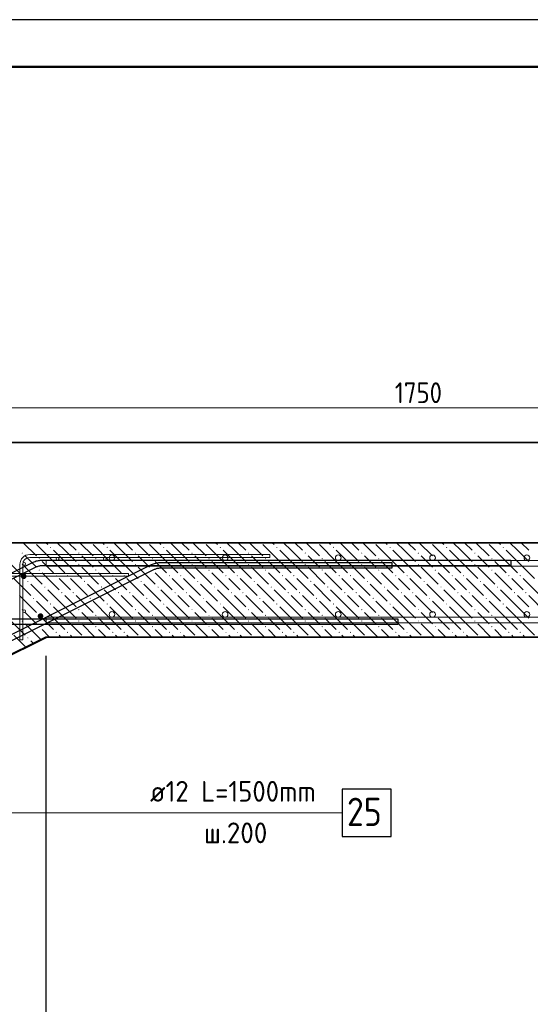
# Model space of a CAD drawing. Header units: millimetres. Extents: x 0 to 21000, y -5 to 14850.
# Tile 23 of 28: x 14178 to 16885, y 9631 to 14850. Entities that reach past the tile are written whole.
import ezdxf

# ---------------------------------------------------------------- set-up
doc = ezdxf.new("R2010")
doc.units = ezdxf.units.MM
for name, color, linetype, lineweight in [('Standard', 7, 'Continuous', 25), ('Лестница', 7, 'Continuous', 25), ('Обрамление П-обр. равн.', 7, 'Continuous', 25), ('Обрамление проемов стержнями', 7, 'Continuous', 25), ('Позиционная метка линия выноска', 7, 'Continuous', 13), ('Размерная линия_ общее', 7, 'Continuous', 13), ('Фоновоя арматура Х1', 7, 'Continuous', 25)]:
    doc.layers.add(name, color=color, linetype=linetype, lineweight=lineweight)
doc.layers.add('ЖБ Лестница', color=7, linetype='Continuous', lineweight=25, true_color=0xe0e0ff)
doc.styles.add('ISOCPEUR', font='txt')

msp = doc.modelspace()

# ---------------------------------------------------------------- hatches: boundary and pattern name
at = {"layer": 'ЖБ Лестница', "linetype": 'Continuous', "lineweight": 18, "transparency": 33554687}
for points in [[(14338.6, 12052.8), (14341.8, 12056.1), (14345.1, 12052.8), (14341.8, 12049.6)], [(14638.6, 12052.8), (14641.8, 12056.1), (14645.1, 12052.8), (14641.8, 12049.6)], [(14938.6, 12052.8), (14941.8, 12056.1), (14945.1, 12052.8), (14941.8, 12049.6)], [(15238.6, 12052.8), (15241.8, 12056.1), (15245.1, 12052.8), (15241.8, 12049.6)], [(15538.6, 12052.8), (15541.8, 12056.1), (15545.1, 12052.8), (15541.8, 12049.6)], [(15838.6, 12052.8), (15841.8, 12056.1), (15845.1, 12052.8), (15841.8, 12049.6)], [(16138.6, 12052.8), (16141.8, 12056.1), (16145.1, 12052.8), (16141.8, 12049.6)], [(16438.6, 12052.8), (16441.8, 12056.1), (16445.1, 12052.8), (16441.8, 12049.6)], [(16738.6, 12052.8), (16741.8, 12056.1), (16745.1, 12052.8), (16741.8, 12049.6)], [(14188.6, 12022.8), (14191.8, 12026.1), (14195.1, 12022.8), (14191.8, 12019.6)], [(14488.6, 12022.8), (14491.8, 12026.1), (14495.1, 12022.8), (14491.8, 12019.6)], [(14788.6, 12022.8), (14791.8, 12026.1), (14795.1, 12022.8), (14791.8, 12019.6)], [(15088.6, 12022.8), (15091.8, 12026.1), (15095.1, 12022.8), (15091.8, 12019.6)], [(15388.6, 12022.8), (15391.8, 12026.1), (15395.1, 12022.8), (15391.8, 12019.6)], [(15688.6, 12022.8), (15691.8, 12026.1), (15695.1, 12022.8), (15691.8, 12019.6)], [(15988.6, 12022.8), (15991.8, 12026.1), (15995.1, 12022.8), (15991.8, 12019.6)], [(16288.6, 12022.8), (16291.8, 12026.1), (16295.1, 12022.8), (16291.8, 12019.6)], [(16588.6, 12022.8), (16591.8, 12026.1), (16595.1, 12022.8), (16591.8, 12019.6)], [(14188.6, 11962.8), (14191.8, 11966.1), (14195.1, 11962.8), (14191.8, 11959.6)], [(14278.6, 11992.8), (14281.8, 11996.1), (14285.1, 11992.8), (14281.8, 11989.6)], [(14488.6, 11962.8), (14491.8, 11966.1), (14495.1, 11962.8), (14491.8, 11959.6)], [(14578.6, 11992.8), (14581.8, 11996.1), (14585.1, 11992.8), (14581.8, 11989.6)], [(14788.6, 11962.8), (14791.8, 11966.1), (14795.1, 11962.8), (14791.8, 11959.6)], [(14878.6, 11992.8), (14881.8, 11996.1), (14885.1, 11992.8), (14881.8, 11989.6)], [(15088.6, 11962.8), (15091.8, 11966.1), (15095.1, 11962.8), (15091.8, 11959.6)], [(15178.6, 11992.8), (15181.8, 11996.1), (15185.1, 11992.8), (15181.8, 11989.6)], [(15388.6, 11962.8), (15391.8, 11966.1), (15395.1, 11962.8), (15391.8, 11959.6)], [(15478.6, 11992.8), (15481.8, 11996.1), (15485.1, 11992.8), (15481.8, 11989.6)], [(15688.6, 11962.8), (15691.8, 11966.1), (15695.1, 11962.8), (15691.8, 11959.6)], [(15778.6, 11992.8), (15781.8, 11996.1), (15785.1, 11992.8), (15781.8, 11989.6)], [(15988.6, 11962.8), (15991.8, 11966.1), (15995.1, 11962.8), (15991.8, 11959.6)], [(16078.6, 11992.8), (16081.8, 11996.1), (16085.1, 11992.8), (16081.8, 11989.6)], [(16288.6, 11962.8), (16291.8, 11966.1), (16295.1, 11962.8), (16291.8, 11959.6)], [(16378.6, 11992.8), (16381.8, 11996.1), (16385.1, 11992.8), (16381.8, 11989.6)], [(16588.6, 11962.8), (16591.8, 11966.1), (16595.1, 11962.8), (16591.8, 11959.6)], [(16678.6, 11992.8), (16681.8, 11996.1), (16685.1, 11992.8), (16681.8, 11989.6)], [(14278.6, 11932.8), (14281.8, 11936.1), (14285.1, 11932.8), (14281.8, 11929.6)], [(14368.6, 11902.8), (14371.8, 11906.1), (14375.1, 11902.8), (14371.8, 11899.6)], [(14428.6, 11902.8), (14431.8, 11906.1), (14435.1, 11902.8), (14431.8, 11899.6)], [(14578.6, 11932.8), (14581.8, 11936.1), (14585.1, 11932.8), (14581.8, 11929.6)], [(14668.6, 11902.8), (14671.8, 11906.1), (14675.1, 11902.8), (14671.8, 11899.6)], [(14728.6, 11902.8), (14731.8, 11906.1), (14735.1, 11902.8), (14731.8, 11899.6)], [(14878.6, 11932.8), (14881.8, 11936.1), (14885.1, 11932.8), (14881.8, 11929.6)], [(14968.6, 11902.8), (14971.8, 11906.1), (14975.1, 11902.8), (14971.8, 11899.6)], [(15028.6, 11902.8), (15031.8, 11906.1), (15035.1, 11902.8), (15031.8, 11899.6)], [(15178.6, 11932.8), (15181.8, 11936.1), (15185.1, 11932.8), (15181.8, 11929.6)], [(15268.6, 11902.8), (15271.8, 11906.1), (15275.1, 11902.8), (15271.8, 11899.6)], [(15328.6, 11902.8), (15331.8, 11906.1), (15335.1, 11902.8), (15331.8, 11899.6)], [(15478.6, 11932.8), (15481.8, 11936.1), (15485.1, 11932.8), (15481.8, 11929.6)], [(15568.6, 11902.8), (15571.8, 11906.1), (15575.1, 11902.8), (15571.8, 11899.6)], [(15628.6, 11902.8), (15631.8, 11906.1), (15635.1, 11902.8), (15631.8, 11899.6)], [(15778.6, 11932.8), (15781.8, 11936.1), (15785.1, 11932.8), (15781.8, 11929.6)], [(15868.6, 11902.8), (15871.8, 11906.1), (15875.1, 11902.8), (15871.8, 11899.6)], [(15928.6, 11902.8), (15931.8, 11906.1), (15935.1, 11902.8), (15931.8, 11899.6)], [(16078.6, 11932.8), (16081.8, 11936.1), (16085.1, 11932.8), (16081.8, 11929.6)], [(16168.6, 11902.8), (16171.8, 11906.1), (16175.1, 11902.8), (16171.8, 11899.6)], [(16228.6, 11902.8), (16231.8, 11906.1), (16235.1, 11902.8), (16231.8, 11899.6)], [(16378.6, 11932.8), (16381.8, 11936.1), (16385.1, 11932.8), (16381.8, 11929.6)], [(16468.6, 11902.8), (16471.8, 11906.1), (16475.1, 11902.8), (16471.8, 11899.6)], [(16528.6, 11902.8), (16531.8, 11906.1), (16535.1, 11902.8), (16531.8, 11899.6)], [(16678.6, 11932.8), (16681.8, 11936.1), (16685.1, 11932.8), (16681.8, 11929.6)], [(16768.6, 11902.8), (16771.8, 11906.1), (16775.1, 11902.8), (16771.8, 11899.6)], [(16828.6, 11902.8), (16831.8, 11906.1), (16835.1, 11902.8), (16831.8, 11899.6)], [(14218.6, 11872.8), (14221.8, 11876.1), (14225.1, 11872.8), (14221.8, 11869.6)], [(14518.6, 11872.8), (14521.8, 11876.1), (14525.1, 11872.8), (14521.8, 11869.6)], [(14818.6, 11872.8), (14821.8, 11876.1), (14825.1, 11872.8), (14821.8, 11869.6)], [(15118.6, 11872.8), (15121.8, 11876.1), (15125.1, 11872.8), (15121.8, 11869.6)], [(15418.6, 11872.8), (15421.8, 11876.1), (15425.1, 11872.8), (15421.8, 11869.6)], [(15718.6, 11872.8), (15721.8, 11876.1), (15725.1, 11872.8), (15721.8, 11869.6)], [(16018.6, 11872.8), (16021.8, 11876.1), (16025.1, 11872.8), (16021.8, 11869.6)], [(16318.6, 11872.8), (16321.8, 11876.1), (16325.1, 11872.8), (16321.8, 11869.6)], [(16618.6, 11872.8), (16621.8, 11876.1), (16625.1, 11872.8), (16621.8, 11869.6)], [(14308.6, 11842.8), (14311.8, 11846.1), (14315.1, 11842.8), (14311.8, 11839.6)], [(14398.6, 11812.8), (14401.8, 11816.1), (14405.1, 11812.8), (14401.8, 11809.6)], [(14458.6, 11812.8), (14461.8, 11816.1), (14465.1, 11812.8), (14461.8, 11809.6)], [(14608.6, 11842.8), (14611.8, 11846.1), (14615.1, 11842.8), (14611.8, 11839.6)], [(14698.6, 11812.8), (14701.8, 11816.1), (14705.1, 11812.8), (14701.8, 11809.6)], [(14758.6, 11812.8), (14761.8, 11816.1), (14765.1, 11812.8), (14761.8, 11809.6)], [(14908.6, 11842.8), (14911.8, 11846.1), (14915.1, 11842.8), (14911.8, 11839.6)], [(14998.6, 11812.8), (15001.8, 11816.1), (15005.1, 11812.8), (15001.8, 11809.6)], [(15058.6, 11812.8), (15061.8, 11816.1), (15065.1, 11812.8), (15061.8, 11809.6)], [(15208.6, 11842.8), (15211.8, 11846.1), (15215.1, 11842.8), (15211.8, 11839.6)], [(15298.6, 11812.8), (15301.8, 11816.1), (15305.1, 11812.8), (15301.8, 11809.6)], [(15358.6, 11812.8), (15361.8, 11816.1), (15365.1, 11812.8), (15361.8, 11809.6)], [(15508.6, 11842.8), (15511.8, 11846.1), (15515.1, 11842.8), (15511.8, 11839.6)], [(15598.6, 11812.8), (15601.8, 11816.1), (15605.1, 11812.8), (15601.8, 11809.6)], [(15658.6, 11812.8), (15661.8, 11816.1), (15665.1, 11812.8), (15661.8, 11809.6)], [(15808.6, 11842.8), (15811.8, 11846.1), (15815.1, 11842.8), (15811.8, 11839.6)], [(15898.6, 11812.8), (15901.8, 11816.1), (15905.1, 11812.8), (15901.8, 11809.6)], [(15958.6, 11812.8), (15961.8, 11816.1), (15965.1, 11812.8), (15961.8, 11809.6)], [(16108.6, 11842.8), (16111.8, 11846.1), (16115.1, 11842.8), (16111.8, 11839.6)], [(16198.6, 11812.8), (16201.8, 11816.1), (16205.1, 11812.8), (16201.8, 11809.6)], [(16258.6, 11812.8), (16261.8, 11816.1), (16265.1, 11812.8), (16261.8, 11809.6)], [(16408.6, 11842.8), (16411.8, 11846.1), (16415.1, 11842.8), (16411.8, 11839.6)], [(16498.6, 11812.8), (16501.8, 11816.1), (16505.1, 11812.8), (16501.8, 11809.6)], [(16558.6, 11812.8), (16561.8, 11816.1), (16565.1, 11812.8), (16561.8, 11809.6)], [(16708.6, 11842.8), (16711.8, 11846.1), (16715.1, 11842.8), (16711.8, 11839.6)], [(16798.6, 11812.8), (16801.8, 11816.1), (16805.1, 11812.8), (16801.8, 11809.6)], [(16858.6, 11812.8), (16861.8, 11816.1), (16865.1, 11812.8), (16861.8, 11809.6)], [(14248.6, 11782.8), (14251.8, 11786.1), (14255.1, 11782.8), (14251.8, 11779.6)], [(14338.6, 11752.8), (14341.8, 11756.1), (14345.1, 11752.8), (14341.8, 11749.6)], [(14548.6, 11782.8), (14551.8, 11786.1), (14555.1, 11782.8), (14551.8, 11779.6)], [(14638.6, 11752.8), (14641.8, 11756.1), (14645.1, 11752.8), (14641.8, 11749.6)], [(14848.6, 11782.8), (14851.8, 11786.1), (14855.1, 11782.8), (14851.8, 11779.6)], [(14938.6, 11752.8), (14941.8, 11756.1), (14945.1, 11752.8), (14941.8, 11749.6)], [(15148.6, 11782.8), (15151.8, 11786.1), (15155.1, 11782.8), (15151.8, 11779.6)], [(15238.6, 11752.8), (15241.8, 11756.1), (15245.1, 11752.8), (15241.8, 11749.6)], [(15448.6, 11782.8), (15451.8, 11786.1), (15455.1, 11782.8), (15451.8, 11779.6)], [(15538.6, 11752.8), (15541.8, 11756.1), (15545.1, 11752.8), (15541.8, 11749.6)], [(15748.6, 11782.8), (15751.8, 11786.1), (15755.1, 11782.8), (15751.8, 11779.6)], [(15838.6, 11752.8), (15841.8, 11756.1), (15845.1, 11752.8), (15841.8, 11749.6)], [(16048.6, 11782.8), (16051.8, 11786.1), (16055.1, 11782.8), (16051.8, 11779.6)], [(16138.6, 11752.8), (16141.8, 11756.1), (16145.1, 11752.8), (16141.8, 11749.6)], [(16348.6, 11782.8), (16351.8, 11786.1), (16355.1, 11782.8), (16351.8, 11779.6)], [(16438.6, 11752.8), (16441.8, 11756.1), (16445.1, 11752.8), (16441.8, 11749.6)], [(16648.6, 11782.8), (16651.8, 11786.1), (16655.1, 11782.8), (16651.8, 11779.6)], [(16738.6, 11752.8), (16741.8, 11756.1), (16745.1, 11752.8), (16741.8, 11749.6)], [(14188.6, 11722.8), (14191.8, 11726.1), (14195.1, 11722.8), (14191.8, 11719.6)], [(14278.6, 11692.8), (14281.8, 11696.1), (14285.1, 11692.8), (14281.8, 11689.6)], [(14488.6, 11722.8), (14491.8, 11726.1), (14495.1, 11722.8), (14491.8, 11719.6)], [(14578.6, 11692.8), (14581.8, 11696.1), (14585.1, 11692.8), (14581.8, 11689.6)], [(14788.6, 11722.8), (14791.8, 11726.1), (14795.1, 11722.8), (14791.8, 11719.6)], [(14878.6, 11692.8), (14881.8, 11696.1), (14885.1, 11692.8), (14881.8, 11689.6)], [(15088.6, 11722.8), (15091.8, 11726.1), (15095.1, 11722.8), (15091.8, 11719.6)], [(15178.6, 11692.8), (15181.8, 11696.1), (15185.1, 11692.8), (15181.8, 11689.6)], [(15388.6, 11722.8), (15391.8, 11726.1), (15395.1, 11722.8), (15391.8, 11719.6)], [(15478.6, 11692.8), (15481.8, 11696.1), (15485.1, 11692.8), (15481.8, 11689.6)], [(15688.6, 11722.8), (15691.8, 11726.1), (15695.1, 11722.8), (15691.8, 11719.6)], [(15778.6, 11692.8), (15781.8, 11696.1), (15785.1, 11692.8), (15781.8, 11689.6)], [(15988.6, 11722.8), (15991.8, 11726.1), (15995.1, 11722.8), (15991.8, 11719.6)], [(16078.6, 11692.8), (16081.8, 11696.1), (16085.1, 11692.8), (16081.8, 11689.6)], [(16288.6, 11722.8), (16291.8, 11726.1), (16295.1, 11722.8), (16291.8, 11719.6)], [(16378.6, 11692.8), (16381.8, 11696.1), (16385.1, 11692.8), (16381.8, 11689.6)], [(16588.6, 11722.8), (16591.8, 11726.1), (16595.1, 11722.8), (16591.8, 11719.6)], [(16678.6, 11692.8), (16681.8, 11696.1), (16685.1, 11692.8), (16681.8, 11689.6)], [(14188.6, 11662.8), (14191.8, 11666.1), (14195.1, 11662.8), (14191.8, 11659.6)], [(14488.6, 11662.8), (14491.8, 11666.1), (14495.1, 11662.8), (14491.8, 11659.6)], [(14788.6, 11662.8), (14791.8, 11666.1), (14795.1, 11662.8), (14791.8, 11659.6)], [(15088.6, 11662.8), (15091.8, 11666.1), (15095.1, 11662.8), (15091.8, 11659.6)], [(15388.6, 11662.8), (15391.8, 11666.1), (15395.1, 11662.8), (15391.8, 11659.6)], [(15688.6, 11662.8), (15691.8, 11666.1), (15695.1, 11662.8), (15691.8, 11659.6)], [(15988.6, 11662.8), (15991.8, 11666.1), (15995.1, 11662.8), (15991.8, 11659.6)], [(16288.6, 11662.8), (16291.8, 11666.1), (16295.1, 11662.8), (16291.8, 11659.6)], [(16588.6, 11662.8), (16591.8, 11666.1), (16595.1, 11662.8), (16591.8, 11659.6)], [(14278.6, 11632.8), (14281.8, 11636.1), (14285.1, 11632.8), (14281.8, 11629.6)], [(14368.6, 11602.8), (14371.8, 11606.1), (14375.1, 11602.8), (14371.8, 11599.6)], [(14428.6, 11602.8), (14431.8, 11606.1), (14435.1, 11602.8), (14431.8, 11599.6)], [(14578.6, 11632.8), (14581.8, 11636.1), (14585.1, 11632.8), (14581.8, 11629.6)], [(14668.6, 11602.8), (14671.8, 11606.1), (14675.1, 11602.8), (14671.8, 11599.6)], [(14728.6, 11602.8), (14731.8, 11606.1), (14735.1, 11602.8), (14731.8, 11599.6)], [(14878.6, 11632.8), (14881.8, 11636.1), (14885.1, 11632.8), (14881.8, 11629.6)], [(14968.6, 11602.8), (14971.8, 11606.1), (14975.1, 11602.8), (14971.8, 11599.6)], [(15028.6, 11602.8), (15031.8, 11606.1), (15035.1, 11602.8), (15031.8, 11599.6)], [(15178.6, 11632.8), (15181.8, 11636.1), (15185.1, 11632.8), (15181.8, 11629.6)], [(15268.6, 11602.8), (15271.8, 11606.1), (15275.1, 11602.8), (15271.8, 11599.6)], [(15328.6, 11602.8), (15331.8, 11606.1), (15335.1, 11602.8), (15331.8, 11599.6)], [(15478.6, 11632.8), (15481.8, 11636.1), (15485.1, 11632.8), (15481.8, 11629.6)], [(15568.6, 11602.8), (15571.8, 11606.1), (15575.1, 11602.8), (15571.8, 11599.6)], [(15628.6, 11602.8), (15631.8, 11606.1), (15635.1, 11602.8), (15631.8, 11599.6)], [(15778.6, 11632.8), (15781.8, 11636.1), (15785.1, 11632.8), (15781.8, 11629.6)], [(15868.6, 11602.8), (15871.8, 11606.1), (15875.1, 11602.8), (15871.8, 11599.6)], [(15928.6, 11602.8), (15931.8, 11606.1), (15935.1, 11602.8), (15931.8, 11599.6)], [(16078.6, 11632.8), (16081.8, 11636.1), (16085.1, 11632.8), (16081.8, 11629.6)], [(16168.6, 11602.8), (16171.8, 11606.1), (16175.1, 11602.8), (16171.8, 11599.6)], [(16228.6, 11602.8), (16231.8, 11606.1), (16235.1, 11602.8), (16231.8, 11599.6)], [(16378.6, 11632.8), (16381.8, 11636.1), (16385.1, 11632.8), (16381.8, 11629.6)], [(16468.6, 11602.8), (16471.8, 11606.1), (16475.1, 11602.8), (16471.8, 11599.6)], [(16528.6, 11602.8), (16531.8, 11606.1), (16535.1, 11602.8), (16531.8, 11599.6)], [(16678.6, 11632.8), (16681.8, 11636.1), (16685.1, 11632.8), (16681.8, 11629.6)], [(16768.6, 11602.8), (16771.8, 11606.1), (16775.1, 11602.8), (16771.8, 11599.6)], [(16828.6, 11602.8), (16831.8, 11606.1), (16835.1, 11602.8), (16831.8, 11599.6)], [(14218.6, 11572.8), (14221.8, 11576.1), (14225.1, 11572.8), (14221.8, 11569.6)]]:
    msp.add_hatch(color=7, dxfattribs=at).paths.add_polyline_path(points, flags=16)
at = {"layer": 'Фоновоя арматура Х1', "linetype": 'Continuous', "lineweight": 35, "transparency": 33554687}
for points in [[(14214.3, 11900.1), (14213.2, 11905.8), (14209.9, 11910.7), (14205, 11914), (14199.3, 11915.1), (14193.6, 11914), (14188.7, 11910.7), (14185.4, 11905.8), (14184.3, 11900.1), (14185.4, 11894.4), (14188.7, 11889.5), (14193.6, 11886.2), (14199.3, 11885.1), (14205, 11886.2), (14209.9, 11889.5), (14213.2, 11894.4)], [(14303.5, 11688.6), (14302.4, 11694.4), (14299.1, 11699.2), (14294.3, 11702.5), (14288.5, 11703.6), (14282.8, 11702.5), (14277.9, 11699.2), (14274.7, 11694.4), (14273.5, 11688.6), (14274.7, 11682.9), (14277.9, 11678), (14282.8, 11674.8), (14288.5, 11673.6), (14294.3, 11674.8), (14299.1, 11678), (14302.4, 11682.9)]]:
    msp.add_hatch(color=7, dxfattribs=at).paths.add_polyline_path(points)

# ---------------------------------------------------------------- linework, layer by layer
at = {"color": 7, "linetype": 'Continuous', "lineweight": 25, "transparency": 33554687}
for points in [[(5989.2, 7844.1), (14250.3, 11974.7), (14255.5, 11977), (14260.8, 11979.1), (14266.3, 11980.9), (14271.9, 11982.3), (14277.5, 11983.5), (14283.2, 11984.3), (14288.9, 11984.9), (14294.5, 11985.1), (16781.4, 11985.1), (16781.4, 11955.1)], [(16781.4, 11955.1), (14295.1, 11955.1), (14290.9, 11954.9), (14286.8, 11954.6), (14282.8, 11953.9), (14278.8, 11953.1), (14274.8, 11952.1), (14270.9, 11950.8), (14267, 11949.3), (14263.2, 11947.6), (6002, 7817)], [(6613.3, 7830), (14877.6, 11962.1), (14882.7, 11964.4), (14888.1, 11966.4), (14893.5, 11968.2), (14899.1, 11969.7), (14904.7, 11970.9), (14910.4, 11971.7), (14916.1, 11972.3), (14921.7, 11972.5), (16152, 11972.5), (16152, 11942.5), (14922.4, 11942.5), (14918.2, 11942.3), (14914.1, 11941.9), (14910, 11941.3), (14906, 11940.5), (14902, 11939.4), (14898.1, 11938.2), (14894.3, 11936.7), (14890.4, 11935), (6626.2, 7802.9)]]:
    msp.add_lwpolyline(points, dxfattribs=at)
at = {"layer": 'Standard', "color": 7, "linetype": 'Continuous', "lineweight": 25, "transparency": 33554687}
msp.add_lwpolyline([(0, 0), (21000, 0), (21000, 14850), (0, 14850), (0, 0)], close=True, dxfattribs=at)
at = {"layer": 'Standard', "color": 7, "linetype": 'Continuous', "lineweight": 13, "transparency": 33554687}
for points in [[(21000, 14850), (0, 14850), (0, 0), (21000, 0), (21000, 14850)], [(14318.1, 11982.8), (19139.1, 11982.8), (19139.1, 11952.8), (14318.1, 11952.8), (14318.1, 11982.8)], [(14318.1, 11682.8), (19139.1, 11682.8), (19139.1, 11652.8), (14318.1, 11652.8), (14318.1, 11682.8)]]:
    msp.add_lwpolyline(points, dxfattribs=at)
at = {"layer": 'Standard', "color": 7, "linetype": 'Continuous', "lineweight": 50, "transparency": 33554687}
msp.add_lwpolyline([(1000, 14600), (20750, 14600), (20750, 250), (1000, 250), (1000, 14600)], close=True, dxfattribs=at)
at = {"layer": 'Standard', "color": 254, "linetype": 'Continuous', "lineweight": 35, "true_color": 0xc4c4ff, "transparency": 33554687}
msp.add_lwpolyline([(1510.8, 7202.8), (19389.1, 7202.8), (19389.1, 12608.7), (1510.8, 12608.7), (1510.8, 7202.8)], dxfattribs=at)
at = {"layer": 'Standard', "color": 7, "linetype": 'Continuous', "lineweight": 18, "transparency": 33554687}
for centre in [(14667.2, 11997.8), (15267.2, 11997.8), (15867.2, 11997.8), (16367.2, 11997.8), (16867.2, 11997.8), (14667.2, 11697.8), (15267.2, 11697.8), (15867.2, 11697.8), (16367.2, 11697.8), (16867.2, 11697.8)]:
    msp.add_circle(centre, 15, dxfattribs=at)
at = {"layer": 'ЖБ Лестница', "color": 7, "linetype": 'Continuous', "lineweight": 35, "transparency": 33554687}
for p, q in [((18992.2, 12077.8), (14116.8, 12077.8)), ((6616.8, 7727.8), (14316.8, 11577.8)), ((14316.8, 11577.8), (18992.2, 11577.8))]:
    msp.add_line(p, q, dxfattribs=at)
at = {"layer": 'ЖБ Лестница', "color": 9, "linetype": 'Continuous', "lineweight": 18, "true_color": 0xc7c7c7, "transparency": 33554687}
for p, q in [((14196.8, 12077.8), (14266.8, 12007.8)), ((14356.8, 11977.8), (14266.8, 12067.8)), ((14316.8, 12077.8), (14326.8, 12067.8)), ((14416.8, 12037.8), (14376.8, 12077.8)), ((14436.8, 12077.8), (14476.8, 12037.8)), ((14496.8, 12077.8), (14566.8, 12007.8)), ((14656.8, 11977.8), (14566.8, 12067.8)), ((14616.8, 12077.8), (14626.8, 12067.8)), ((14716.8, 12037.8), (14676.8, 12077.8)), ((14736.8, 12077.8), (14776.8, 12037.8)), ((14796.8, 12077.8), (14866.8, 12007.8)), ((14956.8, 11977.8), (14866.8, 12067.8)), ((14916.8, 12077.8), (14926.8, 12067.8)), ((15016.8, 12037.8), (14976.8, 12077.8)), ((15036.8, 12077.8), (15076.8, 12037.8)), ((15096.8, 12077.8), (15166.8, 12007.8)), ((15256.8, 11977.8), (15166.8, 12067.8)), ((15216.8, 12077.8), (15226.8, 12067.8)), ((15316.8, 12037.8), (15276.8, 12077.8)), ((15336.8, 12077.8), (15376.8, 12037.8)), ((15396.8, 12077.8), (15466.8, 12007.8)), ((15556.8, 11977.8), (15466.8, 12067.8)), ((15516.8, 12077.8), (15526.8, 12067.8)), ((15616.8, 12037.8), (15576.8, 12077.8)), ((15636.8, 12077.8), (15676.8, 12037.8)), ((15696.8, 12077.8), (15766.8, 12007.8)), ((15856.8, 11977.8), (15766.8, 12067.8)), ((15816.8, 12077.8), (15826.8, 12067.8)), ((15916.8, 12037.8), (15876.8, 12077.8)), ((15936.8, 12077.8), (15976.8, 12037.8)), ((15996.8, 12077.8), (16066.8, 12007.8)), ((16156.8, 11977.8), (16066.8, 12067.8)), ((16116.8, 12077.8), (16126.8, 12067.8)), ((16216.8, 12037.8), (16176.8, 12077.8)), ((16236.8, 12077.8), (16276.8, 12037.8)), ((16296.8, 12077.8), (16366.8, 12007.8)), ((16456.8, 11977.8), (16366.8, 12067.8)), ((16416.8, 12077.8), (16426.8, 12067.8)), ((16516.8, 12037.8), (16476.8, 12077.8)), ((16536.8, 12077.8), (16576.8, 12037.8)), ((16596.8, 12077.8), (16666.8, 12007.8)), ((16756.8, 11977.8), (16666.8, 12067.8)), ((16716.8, 12077.8), (16726.8, 12067.8)), ((16816.8, 12037.8), (16776.8, 12077.8)), ((16836.8, 12077.8), (16876.8, 12037.8)), ((14236.8, 11977.8), (14206.8, 12007.8)), ((14356.8, 12037.8), (14416.8, 11977.8)), ((14416.8, 12037.8), (14476.8, 11977.8)), ((14536.8, 11977.8), (14506.8, 12007.8)), ((14656.8, 12037.8), (14716.8, 11977.8)), ((14716.8, 12037.8), (14776.8, 11977.8)), ((14836.8, 11977.8), (14806.8, 12007.8)), ((14956.8, 12037.8), (15016.8, 11977.8)), ((15016.8, 12037.8), (15076.8, 11977.8)), ((15136.8, 11977.8), (15106.8, 12007.8)), ((15256.8, 12037.8), (15316.8, 11977.8)), ((15316.8, 12037.8), (15376.8, 11977.8)), ((15436.8, 11977.8), (15406.8, 12007.8)), ((15556.8, 12037.8), (15616.8, 11977.8)), ((15616.8, 12037.8), (15676.8, 11977.8)), ((15736.8, 11977.8), (15706.8, 12007.8)), ((15856.8, 12037.8), (15916.8, 11977.8)), ((15916.8, 12037.8), (15976.8, 11977.8)), ((16036.8, 11977.8), (16006.8, 12007.8)), ((16156.8, 12037.8), (16216.8, 11977.8)), ((16216.8, 12037.8), (16276.8, 11977.8)), ((16336.8, 11977.8), (16306.8, 12007.8)), ((16456.8, 12037.8), (16516.8, 11977.8)), ((16516.8, 12037.8), (16576.8, 11977.8)), ((16636.8, 11977.8), (16606.8, 12007.8)), ((16756.8, 12037.8), (16816.8, 11977.8)), ((16816.8, 12037.8), (16876.8, 11977.8)), ((14116.8, 11977.8), (14206.8, 11887.8)), ((14266.8, 11947.8), (14236.8, 11977.8)), ((14296.8, 11977.8), (14356.8, 11917.8)), ((14356.8, 11977.8), (14416.8, 11917.8)), ((14416.8, 11977.8), (14506.8, 11887.8)), ((14566.8, 11947.8), (14536.8, 11977.8)), ((14596.8, 11977.8), (14656.8, 11917.8)), ((14656.8, 11977.8), (14716.8, 11917.8)), ((14716.8, 11977.8), (14806.8, 11887.8)), ((14866.8, 11947.8), (14836.8, 11977.8)), ((14896.8, 11977.8), (14956.8, 11917.8)), ((14956.8, 11977.8), (15016.8, 11917.8)), ((15016.8, 11977.8), (15106.8, 11887.8)), ((15166.8, 11947.8), (15136.8, 11977.8)), ((15196.8, 11977.8), (15256.8, 11917.8)), ((15256.8, 11977.8), (15316.8, 11917.8)), ((15316.8, 11977.8), (15406.8, 11887.8)), ((15466.8, 11947.8), (15436.8, 11977.8)), ((15496.8, 11977.8), (15556.8, 11917.8)), ((15556.8, 11977.8), (15616.8, 11917.8)), ((15616.8, 11977.8), (15706.8, 11887.8)), ((15766.8, 11947.8), (15736.8, 11977.8)), ((15796.8, 11977.8), (15856.8, 11917.8)), ((15856.8, 11977.8), (15916.8, 11917.8)), ((15916.8, 11977.8), (16006.8, 11887.8)), ((16066.8, 11947.8), (16036.8, 11977.8)), ((16096.8, 11977.8), (16156.8, 11917.8)), ((16156.8, 11977.8), (16216.8, 11917.8)), ((16216.8, 11977.8), (16306.8, 11887.8)), ((16366.8, 11947.8), (16336.8, 11977.8)), ((16396.8, 11977.8), (16456.8, 11917.8)), ((16456.8, 11977.8), (16516.8, 11917.8)), ((16516.8, 11977.8), (16606.8, 11887.8)), ((16666.8, 11947.8), (16636.8, 11977.8)), ((16696.8, 11977.8), (16756.8, 11917.8)), ((16756.8, 11977.8), (16816.8, 11917.8)), ((16816.8, 11977.8), (16906.8, 11887.8)), ((14206.8, 11947.8), (14296.8, 11857.8)), ((14296.8, 11917.8), (14386.8, 11827.8)), ((14506.8, 11947.8), (14596.8, 11857.8)), ((14596.8, 11917.8), (14686.8, 11827.8)), ((14806.8, 11947.8), (14896.8, 11857.8)), ((14896.8, 11917.8), (14986.8, 11827.8)), ((15106.8, 11947.8), (15196.8, 11857.8)), ((15196.8, 11917.8), (15286.8, 11827.8)), ((15406.8, 11947.8), (15496.8, 11857.8)), ((15496.8, 11917.8), (15586.8, 11827.8)), ((15706.8, 11947.8), (15796.8, 11857.8)), ((15796.8, 11917.8), (15886.8, 11827.8)), ((16006.8, 11947.8), (16096.8, 11857.8)), ((16096.8, 11917.8), (16186.8, 11827.8)), ((16306.8, 11947.8), (16396.8, 11857.8)), ((16396.8, 11917.8), (16486.8, 11827.8)), ((16606.8, 11947.8), (16696.8, 11857.8)), ((16696.8, 11917.8), (16786.8, 11827.8)), ((14146.8, 11887.8), (14236.8, 11797.8)), ((14236.8, 11857.8), (14326.8, 11767.8)), ((14416.8, 11857.8), (14386.8, 11887.8)), ((14446.8, 11827.8), (14416.8, 11857.8)), ((14446.8, 11887.8), (14536.8, 11797.8)), ((14536.8, 11857.8), (14626.8, 11767.8)), ((14716.8, 11857.8), (14686.8, 11887.8)), ((14746.8, 11827.8), (14716.8, 11857.8)), ((14746.8, 11887.8), (14836.8, 11797.8)), ((14836.8, 11857.8), (14926.8, 11767.8)), ((15016.8, 11857.8), (14986.8, 11887.8)), ((15046.8, 11827.8), (15016.8, 11857.8)), ((15046.8, 11887.8), (15136.8, 11797.8)), ((15136.8, 11857.8), (15226.8, 11767.8)), ((15316.8, 11857.8), (15286.8, 11887.8)), ((15346.8, 11827.8), (15316.8, 11857.8)), ((15346.8, 11887.8), (15436.8, 11797.8)), ((15436.8, 11857.8), (15526.8, 11767.8)), ((15616.8, 11857.8), (15586.8, 11887.8)), ((15646.8, 11827.8), (15616.8, 11857.8)), ((15646.8, 11887.8), (15736.8, 11797.8)), ((15736.8, 11857.8), (15826.8, 11767.8)), ((15916.8, 11857.8), (15886.8, 11887.8)), ((15946.8, 11827.8), (15916.8, 11857.8)), ((15946.8, 11887.8), (16036.8, 11797.8)), ((16036.8, 11857.8), (16126.8, 11767.8)), ((16216.8, 11857.8), (16186.8, 11887.8)), ((16246.8, 11827.8), (16216.8, 11857.8)), ((16246.8, 11887.8), (16336.8, 11797.8)), ((16336.8, 11857.8), (16426.8, 11767.8)), ((16516.8, 11857.8), (16486.8, 11887.8)), ((16546.8, 11827.8), (16516.8, 11857.8)), ((16546.8, 11887.8), (16636.8, 11797.8)), ((16636.8, 11857.8), (16726.8, 11767.8)), ((16816.8, 11857.8), (16786.8, 11887.8)), ((16846.8, 11827.8), (16816.8, 11857.8)), ((16846.8, 11887.8), (16936.8, 11797.8)), ((14176.8, 11797.8), (14266.8, 11707.8)), ((14416.8, 11737.8), (14326.8, 11827.8)), ((14416.8, 11797.8), (14476.8, 11737.8)), ((14476.8, 11797.8), (14566.8, 11707.8)), ((14716.8, 11737.8), (14626.8, 11827.8)), ((14716.8, 11797.8), (14776.8, 11737.8)), ((14776.8, 11797.8), (14866.8, 11707.8)), ((15016.8, 11737.8), (14926.8, 11827.8)), ((15016.8, 11797.8), (15076.8, 11737.8)), ((15076.8, 11797.8), (15166.8, 11707.8)), ((15316.8, 11737.8), (15226.8, 11827.8)), ((15316.8, 11797.8), (15376.8, 11737.8)), ((15376.8, 11797.8), (15466.8, 11707.8)), ((15616.8, 11737.8), (15526.8, 11827.8)), ((15616.8, 11797.8), (15676.8, 11737.8)), ((15676.8, 11797.8), (15766.8, 11707.8)), ((15916.8, 11737.8), (15826.8, 11827.8)), ((15916.8, 11797.8), (15976.8, 11737.8)), ((15976.8, 11797.8), (16066.8, 11707.8)), ((16216.8, 11737.8), (16126.8, 11827.8)), ((16216.8, 11797.8), (16276.8, 11737.8)), ((16276.8, 11797.8), (16366.8, 11707.8)), ((16516.8, 11737.8), (16426.8, 11827.8)), ((16516.8, 11797.8), (16576.8, 11737.8)), ((16576.8, 11797.8), (16666.8, 11707.8)), ((16816.8, 11737.8), (16726.8, 11827.8)), ((16816.8, 11797.8), (16876.8, 11737.8)), ((16876.8, 11797.8), (16966.8, 11707.8)), ((14356.8, 11677.8), (14266.8, 11767.8)), ((14656.8, 11677.8), (14566.8, 11767.8)), ((14956.8, 11677.8), (14866.8, 11767.8)), ((15256.8, 11677.8), (15166.8, 11767.8)), ((15556.8, 11677.8), (15466.8, 11767.8)), ((15856.8, 11677.8), (15766.8, 11767.8)), ((16156.8, 11677.8), (16066.8, 11767.8)), ((16456.8, 11677.8), (16366.8, 11767.8)), ((16756.8, 11677.8), (16666.8, 11767.8)), ((14236.8, 11677.8), (14206.8, 11707.8)), ((14356.8, 11737.8), (14416.8, 11677.8)), ((14416.8, 11737.8), (14476.8, 11677.8)), ((14536.8, 11677.8), (14506.8, 11707.8)), ((14656.8, 11737.8), (14716.8, 11677.8)), ((14716.8, 11737.8), (14776.8, 11677.8)), ((14836.8, 11677.8), (14806.8, 11707.8)), ((14956.8, 11737.8), (15016.8, 11677.8)), ((15016.8, 11737.8), (15076.8, 11677.8)), ((15136.8, 11677.8), (15106.8, 11707.8)), ((15256.8, 11737.8), (15316.8, 11677.8)), ((15316.8, 11737.8), (15376.8, 11677.8)), ((15436.8, 11677.8), (15406.8, 11707.8)), ((15556.8, 11737.8), (15616.8, 11677.8)), ((15616.8, 11737.8), (15676.8, 11677.8)), ((15736.8, 11677.8), (15706.8, 11707.8)), ((15856.8, 11737.8), (15916.8, 11677.8)), ((15916.8, 11737.8), (15976.8, 11677.8)), ((16036.8, 11677.8), (16006.8, 11707.8)), ((16156.8, 11737.8), (16216.8, 11677.8)), ((16216.8, 11737.8), (16276.8, 11677.8)), ((16336.8, 11677.8), (16306.8, 11707.8)), ((16456.8, 11737.8), (16516.8, 11677.8)), ((16516.8, 11737.8), (16576.8, 11677.8)), ((16636.8, 11677.8), (16606.8, 11707.8)), ((16756.8, 11737.8), (16816.8, 11677.8)), ((16816.8, 11737.8), (16876.8, 11677.8)), ((14116.8, 11677.8), (14206.8, 11587.8)), ((14206.8, 11647.8), (14290.2, 11564.5)), ((14266.8, 11647.8), (14236.8, 11677.8)), ((14296.8, 11677.8), (14356.8, 11617.8)), ((14356.8, 11677.8), (14416.8, 11617.8)), ((14416.8, 11677.8), (14506.8, 11587.8)), ((14506.8, 11647.8), (14576.8, 11577.8)), ((14566.8, 11647.8), (14536.8, 11677.8)), ((14596.8, 11677.8), (14656.8, 11617.8)), ((14656.8, 11677.8), (14716.8, 11617.8)), ((14716.8, 11677.8), (14806.8, 11587.8)), ((14806.8, 11647.8), (14876.8, 11577.8)), ((14866.8, 11647.8), (14836.8, 11677.8)), ((14896.8, 11677.8), (14956.8, 11617.8)), ((14956.8, 11677.8), (15016.8, 11617.8)), ((15016.8, 11677.8), (15106.8, 11587.8)), ((15106.8, 11647.8), (15176.8, 11577.8)), ((15166.8, 11647.8), (15136.8, 11677.8)), ((15196.8, 11677.8), (15256.8, 11617.8)), ((15256.8, 11677.8), (15316.8, 11617.8)), ((15316.8, 11677.8), (15406.8, 11587.8)), ((15406.8, 11647.8), (15476.8, 11577.8)), ((15466.8, 11647.8), (15436.8, 11677.8)), ((15496.8, 11677.8), (15556.8, 11617.8)), ((15556.8, 11677.8), (15616.8, 11617.8)), ((15616.8, 11677.8), (15706.8, 11587.8)), ((15706.8, 11647.8), (15776.8, 11577.8)), ((15766.8, 11647.8), (15736.8, 11677.8)), ((15796.8, 11677.8), (15856.8, 11617.8)), ((15856.8, 11677.8), (15916.8, 11617.8)), ((15916.8, 11677.8), (16006.8, 11587.8)), ((16006.8, 11647.8), (16076.8, 11577.8)), ((16066.8, 11647.8), (16036.8, 11677.8)), ((16096.8, 11677.8), (16156.8, 11617.8)), ((16156.8, 11677.8), (16216.8, 11617.8)), ((16216.8, 11677.8), (16306.8, 11587.8)), ((16306.8, 11647.8), (16376.8, 11577.8)), ((16366.8, 11647.8), (16336.8, 11677.8)), ((16396.8, 11677.8), (16456.8, 11617.8)), ((16456.8, 11677.8), (16516.8, 11617.8)), ((16516.8, 11677.8), (16606.8, 11587.8)), ((16606.8, 11647.8), (16676.8, 11577.8)), ((16666.8, 11647.8), (16636.8, 11677.8)), ((16696.8, 11677.8), (16756.8, 11617.8)), ((16756.8, 11677.8), (16816.8, 11617.8)), ((16816.8, 11677.8), (16906.8, 11587.8)), ((14146.8, 11587.8), (14210.2, 11524.5)), ((14296.8, 11617.8), (14336.8, 11577.8)), ((14396.8, 11577.8), (14386.8, 11587.8)), ((14446.8, 11587.8), (14456.8, 11577.8)), ((14596.8, 11617.8), (14636.8, 11577.8)), ((14696.8, 11577.8), (14686.8, 11587.8)), ((14746.8, 11587.8), (14756.8, 11577.8)), ((14896.8, 11617.8), (14936.8, 11577.8)), ((14996.8, 11577.8), (14986.8, 11587.8)), ((15046.8, 11587.8), (15056.8, 11577.8)), ((15196.8, 11617.8), (15236.8, 11577.8)), ((15296.8, 11577.8), (15286.8, 11587.8)), ((15346.8, 11587.8), (15356.8, 11577.8)), ((15496.8, 11617.8), (15536.8, 11577.8)), ((15596.8, 11577.8), (15586.8, 11587.8)), ((15646.8, 11587.8), (15656.8, 11577.8)), ((15796.8, 11617.8), (15836.8, 11577.8)), ((15896.8, 11577.8), (15886.8, 11587.8)), ((15946.8, 11587.8), (15956.8, 11577.8)), ((16096.8, 11617.8), (16136.8, 11577.8)), ((16196.8, 11577.8), (16186.8, 11587.8)), ((16246.8, 11587.8), (16256.8, 11577.8)), ((16396.8, 11617.8), (16436.8, 11577.8)), ((16496.8, 11577.8), (16486.8, 11587.8)), ((16546.8, 11587.8), (16556.8, 11577.8)), ((16696.8, 11617.8), (16736.8, 11577.8)), ((16796.8, 11577.8), (16786.8, 11587.8)), ((16846.8, 11587.8), (16856.8, 11577.8)), ((14236.8, 11557.8), (14250.2, 11544.5))]:
    msp.add_line(p, q, dxfattribs=at)
at = {"layer": 'Лестница', "color": 7, "linetype": 'Continuous', "lineweight": 25, "transparency": 33554687}
for p, q in [((18991.8, 12077.8), (14116.8, 12077.8)), ((6623.1, 7727.8), (14323, 11577.8)), ((14323, 11577.8), (18991.8, 11577.8))]:
    msp.add_line(p, q, dxfattribs=at)
at = {"layer": 'Обрамление П-обр. равн.', "color": 38, "linetype": 'Continuous', "lineweight": 25, "true_color": 0x5f1e0f, "transparency": 33554687}
msp.add_lwpolyline([(12545.4, 11109.3), (13654.3, 11663.8), (13659.4, 11666.1), (13664.8, 11668.2), (13670.3, 11670), (13675.8, 11671.4), (13681.4, 11672.6), (13687.1, 11673.4), (13692.9, 11674), (13698.5, 11674.2), (16182.9, 11674.2), (16182.9, 11644.2), (13699.1, 11644.2), (13694.9, 11644), (13690.8, 11643.7), (13686.7, 11643), (13682.7, 11642.2), (13678.8, 11641.2), (13674.8, 11639.9), (13671, 11638.4), (13667.2, 11636.7), (12558.8, 11082.5), (12545.4, 11109.3)], dxfattribs=at)
at = {"layer": 'Обрамление П-обр. равн.', "color": 7, "linetype": 'Continuous', "lineweight": 25, "transparency": 33554687}
msp.add_lwpolyline([(15888.5, 10521.3), (16148.5, 10521.3), (16148.5, 10771.3), (15888.5, 10771.3), (15888.5, 10521.3)], dxfattribs=at)
at = {"layer": 'Обрамление проемов стержнями', "color": 7, "linetype": 'Continuous', "lineweight": 13, "transparency": 33554687}
for p, q in [((14231.8, 12015.3), (15504.3, 12015.3)), ((15504.3, 12000.3), (15504.3, 12015.3)), ((14179.3, 11962.8), (14179.3, 11562.8)), ((14194.3, 11962.8), (14194.3, 11562.8)), ((14231.8, 12000.3), (15504.3, 12000.3)), ((13481.8, 11915.3), (14754.3, 11915.3)), ((13481.8, 11900.3), (14754.3, 11900.3)), ((14754.3, 11900.3), (14754.3, 11915.3)), ((14194.3, 11562.8), (14179.3, 11562.8))]:
    msp.add_line(p, q, dxfattribs=at)
at = {"layer": 'Обрамление проемов стержнями', "color": 7, "linetype": 'Continuous', "lineweight": 18, "transparency": 33554687}
for centre in [(14201.8, 11965.3), (14379.3, 11992.8), (14629.3, 11992.8), (14201.8, 11715.3)]:
    msp.add_circle(centre, 7.5, dxfattribs=at)
at = {"layer": 'Обрамление проемов стержнями', "color": 7, "linetype": 'Continuous', "lineweight": 13, "transparency": 33554687}
for radius in [52.5, 37.5]:
    msp.add_arc((14231.8, 11962.8), radius, 90, 180, dxfattribs=at)
at = {"layer": 'Позиционная метка линия выноска', "color": 7, "linetype": 'Continuous', "lineweight": 13, "transparency": 33554687}
msp.add_lwpolyline([(15888.5, 10646.3), (13988.5, 10646.3), (13988.5, 11667.8)], dxfattribs=at)
at = {"layer": 'Размерная линия_ общее', "color": 7, "linetype": 'Continuous', "lineweight": 13, "transparency": 33554687}
msp.add_line((14116.8, 12792.6), (18492.2, 12792.6), dxfattribs=at)
at = {"layer": 'Размерная линия_ общее', "color": 253, "linetype": 'Continuous', "lineweight": -3, "true_color": 0xa0a0a0, "transparency": 33554687}
msp.add_lwpolyline([(14318.1, 6447.1), (14318.1, 6455.6), (14318.1, 6455.6), (14318.1, 6455.6), (14318.1, 6455.6), (14318.1, 11477.8)], dxfattribs=at)

# ---------------------------------------------------------------- texts
at = {"layer": 'Обрамление П-обр. равн.', "color": 7, "linetype": 'Continuous', "lineweight": 13, "transparency": 33554687, "attachment_point": 7, "style": 'ISOCPEUR'}
for s, insert, char_height, width in [('\\W0.94;ø12 L=1500mm ', (14869.1, 10705), 110, 1052.188), ('\\W0.87;25', (15913.5, 10576.3), 150, 275.414), ('\\W0.95;ш.200 ', (15155.1, 10485), 110, 481.061)]:
    msp.add_mtext(s, dxfattribs=dict(at, insert=insert, char_height=char_height, width=width))
at = {"layer": 'Размерная линия_ общее', "color": 7, "linetype": 'Continuous', "lineweight": 25, "transparency": 33554687, "insert": (16167, 12817.6), "char_height": 110, "width": 333.455, "attachment_point": 7, "style": 'ISOCPEUR'}
msp.add_mtext('\\W0.87;1750', dxfattribs=at)

doc.saveas('drawing.dxf')
